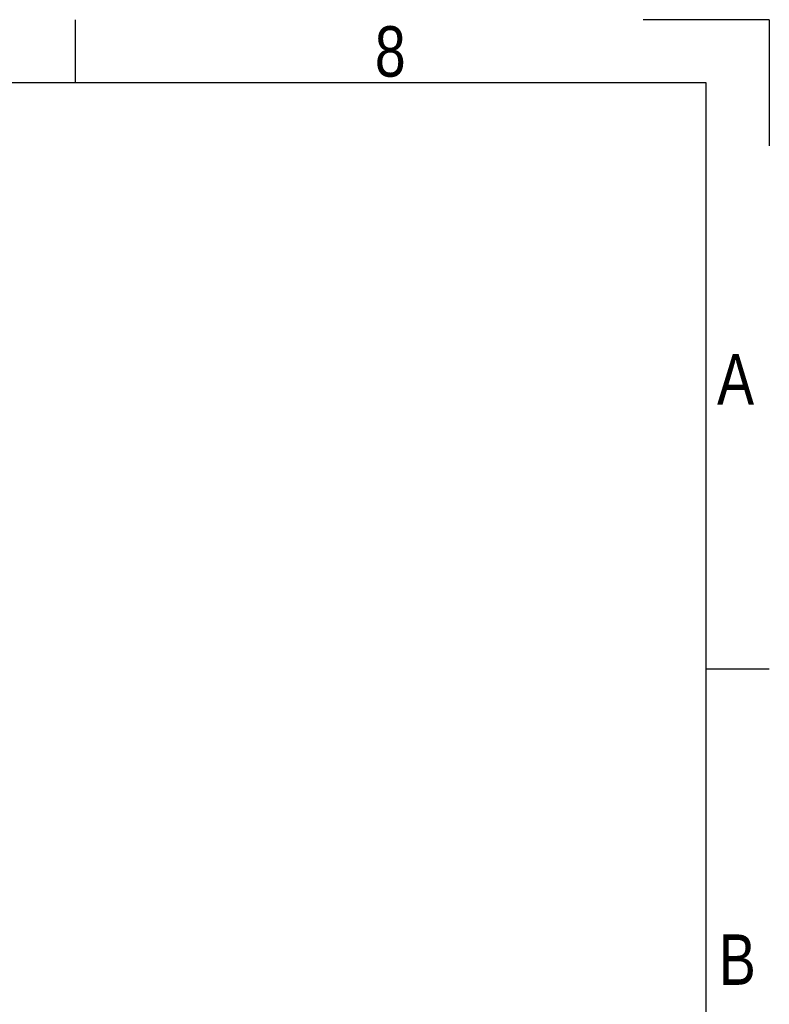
# Model space of a CAD drawing. Header units: millimetres. Extents: x 0 to 420, y 0 to 297.
# Tile 88 of 88: x 359 to 420, y 216 to 297. Entities that reach past the tile are written whole.
import ezdxf

# ---------------------------------------------------------------- set-up
doc = ezdxf.new("R2010")
doc.units = ezdxf.units.MM
doc.layers.add('CARTIGLIO', color=140, linetype='Continuous')
doc.styles.add('SLDTEXTSTYLE2', font='TXT', dxfattribs={"width": 0.821468})

msp = doc.modelspace()

# ---------------------------------------------------------------- linework, layer by layer
at = {"layer": 'CARTIGLIO', "linetype": 'Continuous'}
for p, q in [((363.0852, 291.8226), (363.0852, 296.9968)), ((420.0016, 296.9968), (409.6532, 296.9968)), ((420.0016, 296.9968), (420.0016, 286.6484)), ((414.8274, 291.8226), (5.1801, 291.8226)), ((414.8274, 5.171), (414.8274, 291.8226)), ((420.0016, 243.7024), (414.8274, 243.7024))]:
    msp.add_line(p, q, dxfattribs=at)

# ---------------------------------------------------------------- texts
at = {"layer": 'CARTIGLIO', "char_height": 4.1394, "attachment_point": 2, "style": 'SLDTEXTSTYLE2'}
for s, insert in [('8', (388.9127, 296.4629)), ('A', (417.2354, 269.5569)), ('B', (417.3813, 221.9541))]:
    msp.add_mtext(s, dxfattribs=dict(at, insert=insert))

doc.saveas('drawing.dxf')
